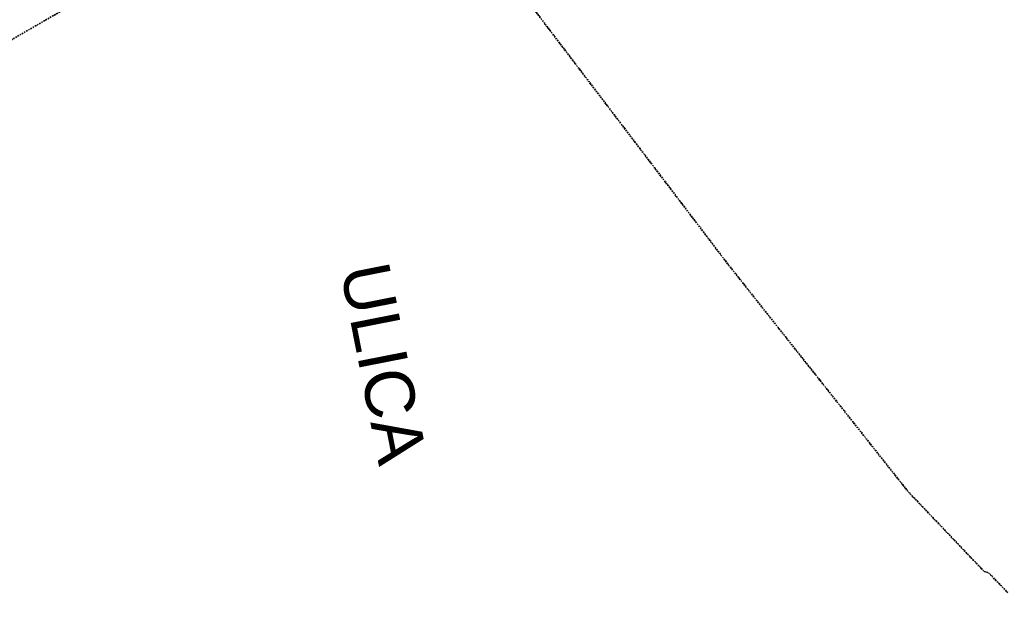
# Model space of a CAD drawing. Extents: x 6414462 to 7495468, y 5756825 to 5824657.
# Tile 5 of 54: x 6496628 to 6497630, y 5809312 to 5809914. Entities that reach past the tile are written whole.
import ezdxf

# ---------------------------------------------------------------- set-up
doc = ezdxf.new("R2010")
doc.units = 0
for name, pattern in [('2324-2024 mdcp$0$KROPK2', [1, 0.05, -0.95]), ('2324-2024 mdcp$0$KROPK3-2', [2.49, 1.5, -0.47, 0.05, -0.47]), ('2324-2024 mdcp$0$PRZER3-2', [2.5, 1.5, -1]), ('Lipnica teren 1$0$HIDDEN2', [0.1875, 0.125, -0.0625])]:
    doc.linetypes.add(name, pattern=pattern)
for name, color, linetype, lineweight in [('2324-2024 mdcp$0$GESJAE', 7, 'Continuous', 50), ('2324-2024 mdcp$0$GESJEW', 7, 'Continuous', 35), ('2324-2024 mdcp$0$GESJOB', 7, 'Continuous', 35)]:
    doc.layers.add(name, color=color, linetype=linetype, lineweight=lineweight)
doc.layers.add('Lipnica teren 1$0$AW TABELA', color=2, linetype='Continuous')
doc.layers.add('Lipnica teren 1$0$demontaże', color=1, linetype='Continuous', true_color=0xff0000)
doc.styles.add('Lipnica teren 1$0$1', font='arial.ttf')

# ---------------------------------------------------------------- blocks, each defined once
blk = doc.blocks.new('2324-2024 mdcp')
at = {"layer": '2324-2024 mdcp$0$GESJAE', "color": 7, "linetype": '2324-2024 mdcp$0$KROPK2', "lineweight": 50}
blk.add_lwpolyline([(6497738.5, 5810537.3), (6497005.6, 5810116.2), (6497349.5, 5809664.4), (6497532.5, 5809433.4), (6497550.1, 5809415), (6497568.8, 5809395.3), (6497572, 5809391.9), (6497587.4, 5809375.8), (6497609.3, 5809352.7), (6497613.8, 5809351.4), (6497633.4, 5809331.2)], dxfattribs=at)
at = {"layer": '2324-2024 mdcp$0$GESJEW', "color": 7, "linetype": '2324-2024 mdcp$0$KROPK3-2', "lineweight": 35}
blk.add_lwpolyline([(6495642.4, 5808456.4), (6495627, 5808633.8), (6495633.6, 5808749.3), (6495670, 5808894.5), (6495678.7, 5808908.7), (6495764.8, 5809119.3), (6495818.9, 5809221.5), (6495819.7, 5809228.8), (6495879.3, 5809353.5), (6495944.9, 5809465.5), (6495948.7, 5809471.8), (6496069.4, 5809601.8), (6496275.1, 5809726), (6496474.5, 5809809.5), (6497005.6, 5810116.2), (6497738.5, 5810537.3)], dxfattribs=at)
at = {"layer": '2324-2024 mdcp$0$GESJOB', "color": 7, "linetype": '2324-2024 mdcp$0$PRZER3-2', "lineweight": 35}
blk.add_lwpolyline([(6497738.5, 5810537.3), (6497005.6, 5810116.2), (6497349.5, 5809664.4), (6497532.5, 5809433.4), (6497550.1, 5809415), (6497568.8, 5809395.3), (6497572, 5809391.9), (6497587.4, 5809375.8), (6497609.3, 5809352.7), (6497613.8, 5809351.4), (6497633.4, 5809331.2)], dxfattribs=at)
blk = doc.blocks.new('Lipnica teren 1')
at = {"layer": 'Lipnica teren 1$0$demontaże', "linetype": 'Lipnica teren 1$0$HIDDEN2'}
blk.add_blockref('2324-2024 mdcp', (0, 0), dxfattribs=at)
at = {"layer": 'Lipnica teren 1$0$AW TABELA', "style": 'Lipnica teren 1$0$1'}
blk.add_text('ULICA', height=50, rotation=281.150306, dxfattribs=at).set_placement((6496954.25, 5809660.584, 10.22))

msp = doc.modelspace()

# ---------------------------------------------------------------- block references
msp.add_blockref('Lipnica teren 1', (0, 0))

doc.saveas('drawing.dxf')
